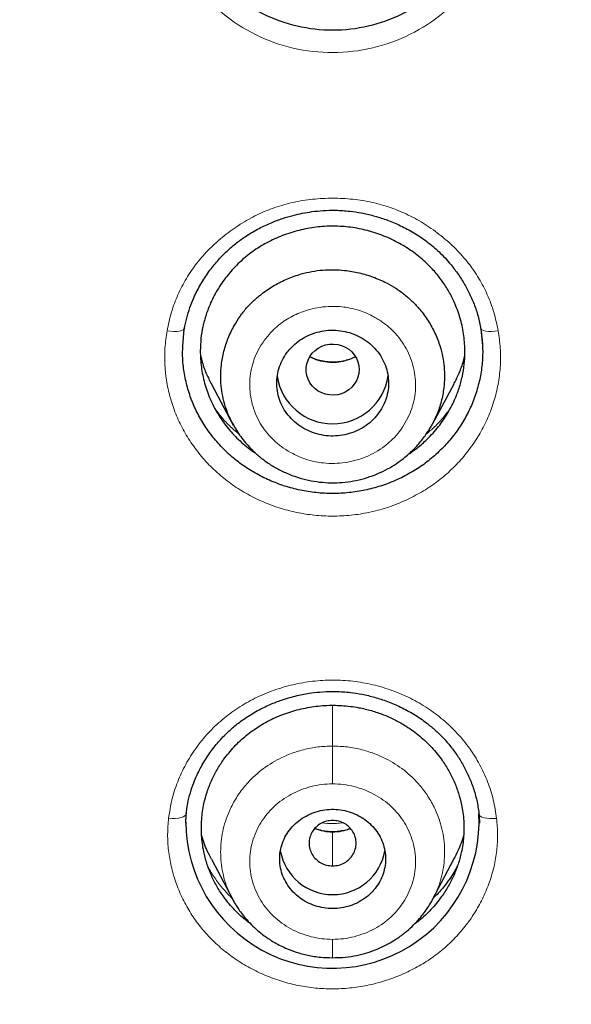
# Model space of a CAD drawing. Header units: millimetres. Extents: x 8 to 847, y 12 to 2109.
# Tile 164 of 256: x 463 to 473, y 1792 to 1809. Entities that reach past the tile are written whole.
import ezdxf

# ---------------------------------------------------------------- set-up
doc = ezdxf.new("R2010")
doc.units = ezdxf.units.MM

msp = doc.modelspace()

# ---------------------------------------------------------------- linework, layer by layer
at = {"color": 7, "linetype": 'Continuous', "lineweight": 30}
for p, q in [((466.163, 1803.043), (466.188, 1803.328)), ((471.231, 1803.328), (471.257, 1803.044)), ((466.649, 1802.389), (467.02, 1801.695)), ((470.408, 1801.711), (470.775, 1802.399)), ((466.212, 1794.933), (466.218, 1795.074)), ((471.202, 1795.069), (471.207, 1794.932)), ((466.649, 1794.316), (467.013, 1793.633)), ((470.407, 1793.633), (470.771, 1794.316))]:
    msp.add_line(p, q, dxfattribs=at)
at = {"color": 8, "linetype": 'Continuous', "lineweight": 0}
for p, q in [((468.71, 1796.93), (468.71, 1796.241)), ((468.71, 1794.777), (468.71, 1794.784)), ((468.71, 1794.204), (468.71, 1794.777))]:
    msp.add_line(p, q, dxfattribs=at)
at = {"color": 8, "linetype": 'Continuous', "lineweight": 0, "flags": 128}
for points in [[(466.195, 1803.347), (466.189, 1803.329), (466.171, 1803.313), (466.143, 1803.3), (466.106, 1803.291), (466.061, 1803.287), (466.009, 1803.286), (465.953, 1803.289), (465.895, 1803.297)], [(471.524, 1803.297), (471.467, 1803.289), (471.411, 1803.286), (471.359, 1803.286), (471.314, 1803.291), (471.277, 1803.3), (471.249, 1803.313), (471.231, 1803.329), (471.225, 1803.347)], [(466.224, 1795.094), (466.218, 1795.074), (466.2, 1795.055), (466.172, 1795.039), (466.134, 1795.026), (466.088, 1795.017), (466.036, 1795.012), (465.98, 1795.012), (465.922, 1795.016)], [(471.498, 1795.011), (471.439, 1795.007), (471.383, 1795.008), (471.331, 1795.013), (471.285, 1795.022), (471.248, 1795.034), (471.22, 1795.05), (471.202, 1795.069), (471.195, 1795.09)]]:
    msp.add_lwpolyline(points, dxfattribs=at)
at = {"color": 7, "linetype": 'Continuous', "lineweight": 30, "flags": 128}
msp.add_lwpolyline([(469.16, 1802.638), (469.155, 1802.572), (469.139, 1802.507), (469.113, 1802.446), (469.078, 1802.388), (469.034, 1802.337), (468.983, 1802.293), (468.925, 1802.257), (468.862, 1802.229), (468.796, 1802.212), (468.727, 1802.204), (468.658, 1802.207), (468.591, 1802.219), (468.526, 1802.242), (468.465, 1802.274), (468.411, 1802.314), (468.363, 1802.362), (468.323, 1802.416), (468.293, 1802.476), (468.272, 1802.539), (468.261, 1802.605), (468.261, 1802.672), (468.272, 1802.737), (468.293, 1802.801), (468.323, 1802.861), (468.363, 1802.915), (468.411, 1802.963), (468.465, 1803.003), (468.526, 1803.035), (468.591, 1803.058), (468.658, 1803.07), (468.727, 1803.073), (468.796, 1803.065), (468.862, 1803.047), (468.925, 1803.02), (468.983, 1802.984), (469.034, 1802.94), (469.078, 1802.888), (469.113, 1802.831), (469.139, 1802.77), (469.155, 1802.705), (469.16, 1802.638)], dxfattribs=at)
at = {"color": 7, "linetype": 'Continuous', "lineweight": 30}
for centre, radius, start, end in [((468.71, 1802.67), 0.954, 188.5503, 351.6244), ((468.707, 1794.957), 2.492, 180.1604, 3.0694), ((468.71, 1794.621), 0.904, 190.3727, 349.7846)]:
    msp.add_arc(centre, radius, start, end, dxfattribs=at)
for points, knots in [([(429.425, 1777.597), (428.788, 1778.151), (427.513, 1779.26), (425.697, 1781.022), (423.958, 1782.854), (422.304, 1784.759), (420.736, 1786.73), (419.257, 1788.765), (417.87, 1790.859), (416.578, 1793.008), (415.383, 1795.21), (414.287, 1797.459), (413.294, 1799.753), (412.406, 1802.086), (411.623, 1804.454), (410.946, 1806.852), (410.377, 1809.277), (409.916, 1811.722), (409.564, 1814.185), (409.323, 1816.66), (409.192, 1819.142), (409.174, 1821.628), (409.268, 1824.113), (409.474, 1826.591), (409.79, 1829.058), (410.215, 1831.51), (410.749, 1833.942), (411.391, 1836.349), (412.139, 1838.727), (412.993, 1841.072), (413.953, 1843.379), (415.015, 1845.643), (416.178, 1847.861), (417.44, 1850.028), (418.796, 1852.141), (420.245, 1854.195), (421.784, 1856.187), (423.411, 1858.114), (425.122, 1859.97), (426.915, 1861.754), (428.787, 1863.459), (430.735, 1865.085), (432.752, 1866.628), (434.837, 1868.085), (436.985, 1869.455), (439.192, 1870.735), (441.453, 1871.922), (443.766, 1873.013), (446.126, 1874.006), (448.528, 1874.898), (450.968, 1875.689), (453.44, 1876.377), (455.942, 1876.962), (458.466, 1877.442), (461.01, 1877.818), (463.569, 1878.085), (466.137, 1878.254), (467.852, 1878.275), (468.71, 1878.285)], [0, 0, 0, 0, 0.017858, 0.035716, 0.053573, 0.07143, 0.089286, 0.107143, 0.124999, 0.142856, 0.160713, 0.178571, 0.196429, 0.214287, 0.232143, 0.25, 0.267856, 0.285712, 0.303568, 0.321425, 0.339282, 0.35714, 0.374998, 0.392856, 0.410713, 0.42857, 0.446428, 0.464285, 0.482142, 0.499999, 0.517857, 0.535714, 0.553571, 0.571428, 0.589285, 0.607142, 0.624999, 0.642856, 0.660713, 0.67857, 0.696427, 0.714284, 0.732141, 0.749999, 0.767857, 0.785715, 0.803573, 0.821432, 0.83929, 0.857149, 0.875005, 0.892861, 0.910716, 0.928572, 0.946428, 0.964284, 0.982141, 1, 1, 1, 1]), ([(468.71, 1878.285), (469.568, 1878.275), (471.283, 1878.254), (473.852, 1878.085), (476.41, 1877.818), (478.954, 1877.442), (481.479, 1876.962), (483.98, 1876.377), (486.59, 1875.65), (489.298, 1874.762), (492.089, 1873.692), (494.82, 1872.485), (497.484, 1871.146), (500.075, 1869.68), (502.467, 1868.166), (504.668, 1866.628), (506.685, 1865.085), (508.632, 1863.459), (510.505, 1861.754), (512.298, 1859.97), (514.009, 1858.114), (515.636, 1856.187), (517.175, 1854.195), (518.624, 1852.14), (519.98, 1850.028), (521.242, 1847.861), (522.405, 1845.644), (523.467, 1843.379), (524.48, 1840.944), (525.419, 1838.335), (526.261, 1835.551), (526.958, 1832.73), (527.507, 1829.878), (527.908, 1827.004), (528.147, 1824.251), (528.246, 1821.629), (528.228, 1819.143), (528.097, 1816.66), (527.856, 1814.185), (527.504, 1811.723), (527.043, 1809.277), (526.474, 1806.852), (525.797, 1804.454), (525.014, 1802.086), (524.126, 1799.752), (523.133, 1797.459), (522.037, 1795.21), (520.842, 1793.008), (519.478, 1790.739), (517.928, 1788.418), (516.176, 1786.062), (514.305, 1783.794), (512.316, 1781.621), (510.222, 1779.541), (508.737, 1778.245), (507.995, 1777.597)], [0, 0, 0, 0, 0.017859, 0.035717, 0.053574, 0.07143, 0.089287, 0.107143, 0.125, 0.145832, 0.166666, 0.1875, 0.208333, 0.229166, 0.249999, 0.267856, 0.285713, 0.303571, 0.321429, 0.339287, 0.357144, 0.375001, 0.392858, 0.410715, 0.428572, 0.446429, 0.464286, 0.482143, 0.500002, 0.520835, 0.541668, 0.562501, 0.583334, 0.604167, 0.624999, 0.642856, 0.660713, 0.678571, 0.696428, 0.714286, 0.732144, 0.750003, 0.76786, 0.785718, 0.803575, 0.821433, 0.839289, 0.857146, 0.875003, 0.895835, 0.916668, 0.9375, 0.958333, 0.979167, 1, 1, 1, 1]), ([(468.71, 1875.997), (468.106, 1875.991), (466.898, 1875.981), (465.088, 1875.894), (463.28, 1875.756), (461.476, 1875.561), (459.675, 1875.311), (457.881, 1875.007), (456.149, 1874.659), (454.483, 1874.274), (452.885, 1873.858), (451.304, 1873.398), (449.741, 1872.896), (448.196, 1872.351), (446.614, 1871.743), (445, 1871.068), (443.36, 1870.322), (441.749, 1869.528), (440.167, 1868.687), (438.615, 1867.799), (437.09, 1866.862), (435.635, 1865.906), (434.249, 1864.935), (432.935, 1863.956), (431.652, 1862.942), (430.401, 1861.894), (429.181, 1860.811), (427.958, 1859.661), (426.738, 1858.443), (425.527, 1857.154), (424.359, 1855.829), (423.234, 1854.469), (422.152, 1853.073), (421.111, 1851.639), (420.141, 1850.212), (419.242, 1848.798), (418.412, 1847.406), (417.627, 1845.994), (416.885, 1844.564), (416.188, 1843.115), (415.515, 1841.604), (414.873, 1840.032), (414.266, 1838.398), (413.712, 1836.745), (413.212, 1835.075), (412.766, 1833.387), (412.372, 1831.679), (412.041, 1830.004), (411.771, 1828.367), (411.556, 1826.775), (411.389, 1825.182), (411.27, 1823.587), (411.2, 1821.989), (411.176, 1820.343), (411.205, 1818.652), (411.292, 1816.915), (411.435, 1815.181), (411.636, 1813.448), (411.893, 1811.717), (412.207, 1809.99), (412.566, 1808.32), (412.963, 1806.712), (413.394, 1805.167), (413.869, 1803.638), (414.389, 1802.125), (414.954, 1800.628), (415.583, 1799.102), (416.279, 1797.549), (417.048, 1795.973), (417.869, 1794.42), (418.742, 1792.89), (419.667, 1791.381), (420.642, 1789.901), (421.634, 1788.492), (422.635, 1787.158), (423.641, 1785.893), (424.684, 1784.658), (425.763, 1783.454), (426.878, 1782.279), (428.063, 1781.101), (429.322, 1779.923), (430.656, 1778.75), (432.031, 1777.617), (433.446, 1776.524), (434.901, 1775.47), (436.391, 1774.46), (437.867, 1773.524), (439.321, 1772.661), (440.753, 1771.864), (442.206, 1771.109), (443.681, 1770.395), (445.177, 1769.722), (446.742, 1769.071), (448.376, 1768.447), (450.077, 1767.856), (451.796, 1767.317), (453.532, 1766.83), (455.286, 1766.395), (457.053, 1766.014), (458.781, 1765.696), (460.465, 1765.436), (462.104, 1765.23), (463.748, 1765.069), (465.397, 1764.955), (467.052, 1764.884), (468.157, 1764.875), (468.71, 1764.871)], [0, 0, 0, 0, 0.01003, 0.020054, 0.030083, 0.040124, 0.050187, 0.060282, 0.070362, 0.079553, 0.088711, 0.097842, 0.106955, 0.116055, 0.12515, 0.135215, 0.145244, 0.155247, 0.165233, 0.175211, 0.185191, 0.195231, 0.204429, 0.213609, 0.222777, 0.23194, 0.241107, 0.250284, 0.260264, 0.270231, 0.280194, 0.290164, 0.300149, 0.31016, 0.320251, 0.329484, 0.338685, 0.347862, 0.357022, 0.366175, 0.375328, 0.385279, 0.395221, 0.405163, 0.415118, 0.425096, 0.435106, 0.445185, 0.454404, 0.463594, 0.472765, 0.481925, 0.491084, 0.500249, 0.510205, 0.520158, 0.530119, 0.540101, 0.550114, 0.56017, 0.570237, 0.579425, 0.588586, 0.597726, 0.606856, 0.615983, 0.625115, 0.635087, 0.645061, 0.655045, 0.665052, 0.67509, 0.685171, 0.695207, 0.70436, 0.713496, 0.722621, 0.731743, 0.74087, 0.750008, 0.759978, 0.769956, 0.779952, 0.789974, 0.800033, 0.810138, 0.820182, 0.829338, 0.838477, 0.847605, 0.856731, 0.86586, 0.875, 0.885017, 0.895019, 0.905016, 0.915017, 0.92503, 0.935066, 0.945076, 0.954226, 0.963368, 0.97251, 0.981657, 0.990818, 1, 1, 1, 1]), ([(468.71, 1764.871), (469.317, 1764.876), (470.53, 1764.887), (472.346, 1764.973), (474.156, 1765.11), (475.96, 1765.304), (477.757, 1765.552), (479.544, 1765.856), (481.268, 1766.202), (482.927, 1766.586), (484.523, 1767.003), (486.104, 1767.463), (487.67, 1767.967), (489.222, 1768.514), (490.809, 1769.124), (492.426, 1769.8), (494.067, 1770.546), (495.678, 1771.34), (497.261, 1772.181), (498.814, 1773.071), (500.34, 1774.008), (501.796, 1774.965), (503.181, 1775.937), (504.495, 1776.915), (505.777, 1777.929), (507.028, 1778.978), (508.248, 1780.061), (509.47, 1781.211), (510.69, 1782.429), (511.9, 1783.717), (513.068, 1785.041), (514.192, 1786.401), (515.274, 1787.797), (516.314, 1789.23), (517.284, 1790.657), (518.183, 1792.072), (519.012, 1793.464), (519.797, 1794.876), (520.539, 1796.307), (521.236, 1797.756), (521.908, 1799.267), (522.55, 1800.839), (523.157, 1802.474), (523.71, 1804.126), (524.21, 1805.796), (524.656, 1807.484), (525.05, 1809.192), (525.38, 1810.867), (525.651, 1812.504), (525.865, 1814.095), (526.032, 1815.688), (526.15, 1817.283), (526.221, 1818.881), (526.244, 1820.526), (526.215, 1822.217), (526.128, 1823.953), (525.984, 1825.687), (525.784, 1827.419), (525.526, 1829.15), (525.212, 1830.877), (524.853, 1832.547), (524.455, 1834.155), (524.025, 1835.7), (523.55, 1837.229), (523.029, 1838.742), (522.464, 1840.24), (521.863, 1841.699), (521.229, 1843.12), (520.565, 1844.502), (519.861, 1845.867), (519.117, 1847.215), (518.332, 1848.546), (517.508, 1849.859), (516.647, 1851.15), (515.737, 1852.436), (514.781, 1853.711), (513.774, 1854.975), (512.732, 1856.21), (511.653, 1857.414), (510.538, 1858.589), (509.405, 1859.715), (508.257, 1860.793), (507.096, 1861.825), (505.904, 1862.827), (504.682, 1863.798), (503.428, 1864.74), (502.144, 1865.65), (500.834, 1866.527), (499.484, 1867.379), (498.094, 1868.204), (496.663, 1869.001), (495.209, 1869.757), (493.734, 1870.472), (492.237, 1871.145), (490.744, 1871.767), (489.256, 1872.339), (487.777, 1872.862), (486.282, 1873.347), (484.77, 1873.792), (483.242, 1874.197), (481.698, 1874.564), (480.142, 1874.889), (478.556, 1875.179), (476.941, 1875.428), (475.3, 1875.635), (473.656, 1875.797), (472.01, 1875.912), (470.361, 1875.983), (469.26, 1875.992), (468.71, 1875.997)], [0, 0, 0, 0, 0.010081, 0.020137, 0.030179, 0.040216, 0.050257, 0.060311, 0.070335, 0.079491, 0.088633, 0.097767, 0.1069, 0.116039, 0.125192, 0.135253, 0.145282, 0.155288, 0.16528, 0.175267, 0.185259, 0.195301, 0.204496, 0.213673, 0.222839, 0.232002, 0.241168, 0.250345, 0.260322, 0.270285, 0.280246, 0.290212, 0.300194, 0.310203, 0.320293, 0.329526, 0.338727, 0.347904, 0.357065, 0.366218, 0.375372, 0.385323, 0.395264, 0.405207, 0.415162, 0.425139, 0.435149, 0.445226, 0.454443, 0.463632, 0.472801, 0.481959, 0.491116, 0.500279, 0.510233, 0.520184, 0.530144, 0.540125, 0.550137, 0.560192, 0.570258, 0.579448, 0.588609, 0.59775, 0.60688, 0.616007, 0.625139, 0.633867, 0.642594, 0.651329, 0.660077, 0.668845, 0.677642, 0.686473, 0.695244, 0.704395, 0.713529, 0.722653, 0.731774, 0.740899, 0.750037, 0.758756, 0.767483, 0.776222, 0.78498, 0.793764, 0.802579, 0.811433, 0.820208, 0.829363, 0.838502, 0.847632, 0.856762, 0.865897, 0.875044, 0.883755, 0.89247, 0.901196, 0.909939, 0.918704, 0.927499, 0.936329, 0.945126, 0.954305, 0.963462, 0.972602, 0.981734, 0.990864, 1, 1, 1, 1]), ([(467.369, 1765.464), (467.135, 1765.467), (466.205, 1765.479), (464.582, 1765.576), (462.503, 1765.756), (460.429, 1766.015), (458.365, 1766.347), (456.354, 1766.743), (454.402, 1767.197), (452.513, 1767.704), (450.648, 1768.273), (448.806, 1768.902), (446.945, 1769.609), (445.069, 1770.396), (443.185, 1771.269), (441.337, 1772.207), (439.526, 1773.211), (437.751, 1774.28), (436.049, 1775.389), (434.422, 1776.532), (432.874, 1777.702), (431.373, 1778.919), (429.918, 1780.183), (428.479, 1781.525), (427.06, 1782.944), (425.669, 1784.442), (424.337, 1785.988), (423.064, 1787.58), (421.849, 1789.221), (420.715, 1790.875), (419.664, 1792.535), (418.694, 1794.192), (417.786, 1795.876), (416.941, 1797.589), (416.142, 1799.365), (415.394, 1801.201), (414.704, 1803.096), (414.087, 1805.011), (413.542, 1806.946), (413.07, 1808.905), (412.679, 1810.849), (412.364, 1812.773), (412.124, 1814.667), (411.954, 1816.567), (411.847, 1818.475), (411.834, 1819.749), (411.828, 1820.387)], [0, 0, 0, 0, 0.007997, 0.031702, 0.055408, 0.079145, 0.102942, 0.126748, 0.149088, 0.171352, 0.193566, 0.215754, 0.237941, 0.261723, 0.285452, 0.309157, 0.332869, 0.356617, 0.380447, 0.402848, 0.425166, 0.447424, 0.46965, 0.491868, 0.515584, 0.539248, 0.56289, 0.586543, 0.610237, 0.634077, 0.656524, 0.678896, 0.701222, 0.723529, 0.745847, 0.769535, 0.79315, 0.816727, 0.8403, 0.863905, 0.887706, 0.910176, 0.932609, 0.955037, 0.97749, 1, 1, 1, 1]), ([(525.595, 1820.387), (525.588, 1819.717), (525.573, 1818.377), (525.454, 1816.371), (525.265, 1814.37), (524.997, 1812.373), (524.654, 1810.382), (524.243, 1808.438), (523.771, 1806.549), (523.243, 1804.716), (522.651, 1802.905), (521.993, 1801.113), (521.258, 1799.313), (520.443, 1797.508), (519.546, 1795.703), (518.579, 1793.929), (517.543, 1792.186), (516.439, 1790.475), (515.291, 1788.834), (514.108, 1787.263), (512.895, 1785.765), (511.629, 1784.308), (510.31, 1782.894), (508.918, 1781.502), (507.45, 1780.135), (505.904, 1778.798), (504.304, 1777.514), (502.649, 1776.282), (500.945, 1775.106), (499.231, 1774.012), (497.518, 1772.999), (495.809, 1772.066), (494.07, 1771.192), (492.301, 1770.376), (490.469, 1769.606), (488.576, 1768.887), (486.62, 1768.223), (484.635, 1767.628), (482.62, 1767.101), (480.58, 1766.643), (478.561, 1766.264), (476.574, 1765.961), (474.623, 1765.729), (472.669, 1765.567), (471.144, 1765.478), (470.271, 1765.466), (470.051, 1765.463)], [0, 0, 0, 0, 0.02365, 0.047268, 0.070892, 0.094557, 0.1183, 0.142128, 0.164537, 0.186896, 0.209233, 0.231579, 0.253963, 0.277515, 0.301056, 0.324621, 0.348242, 0.371953, 0.395748, 0.418141, 0.440502, 0.462857, 0.485234, 0.507658, 0.531174, 0.554729, 0.578352, 0.602074, 0.625926, 0.649751, 0.672087, 0.694376, 0.716641, 0.738907, 0.7612, 0.784708, 0.80825, 0.831856, 0.855557, 0.879381, 0.903245, 0.925637, 0.947957, 0.97023, 0.992481, 1, 1, 1, 1]), ([(412.298, 1816.903), (412.302, 1816.848), (412.31, 1816.728), (412.326, 1816.534), (412.344, 1816.308), (412.366, 1816.05), (412.39, 1815.768), (412.418, 1815.472), (412.463, 1815.007), (412.531, 1814.385), (412.622, 1813.641), (412.718, 1812.946), (412.816, 1812.293), (412.92, 1811.649), (413.06, 1810.851), (413.243, 1809.899), (413.481, 1808.791), (413.741, 1807.69), (414.038, 1806.544), (414.374, 1805.355), (414.754, 1804.125), (415.164, 1802.904), (415.604, 1801.693), (416.072, 1800.494), (416.57, 1799.305), (417.097, 1798.129), (417.654, 1796.963), (418.24, 1795.808), (418.856, 1794.665), (419.499, 1793.536), (420.169, 1792.422), (420.863, 1791.329), (421.579, 1790.258), (422.315, 1789.211), (423.076, 1788.18), (423.865, 1787.161), (424.684, 1786.153), (425.533, 1785.158), (426.407, 1784.183), (427.304, 1783.229), (428.224, 1782.295), (429.167, 1781.382), (430.132, 1780.492), (431.12, 1779.623), (432.128, 1778.778), (433.156, 1777.956), (434.204, 1777.157), (435.265, 1776.386), (436.336, 1775.645), (437.418, 1774.932), (438.516, 1774.245), (439.637, 1773.577), (440.782, 1772.931), (441.95, 1772.306), (443.132, 1771.709), (444.33, 1771.139), (445.541, 1770.596), (446.766, 1770.081), (448.003, 1769.595), (449.252, 1769.137), (450.511, 1768.709), (451.779, 1768.309), (453.057, 1767.938), (454.336, 1767.598), (455.615, 1767.288), (456.891, 1767.01), (458.173, 1766.76), (459.469, 1766.537), (460.779, 1766.342), (462.103, 1766.175), (463.43, 1766.039), (464.76, 1765.934), (466.04, 1765.859), (466.877, 1765.835), (467.269, 1765.824)], [0, 0, 0, 0, 0.001976, 0.004353, 0.007132, 0.010315, 0.0139, 0.017634, 0.021325, 0.031246, 0.040835, 0.04912, 0.057262, 0.065314, 0.073276, 0.087293, 0.101263, 0.115233, 0.129203, 0.145078, 0.160952, 0.176826, 0.192696, 0.208555, 0.2244, 0.240248, 0.256114, 0.272043, 0.287974, 0.303908, 0.319842, 0.335785, 0.351452, 0.367123, 0.38277, 0.398404, 0.414352, 0.430298, 0.446243, 0.462186, 0.478125, 0.494066, 0.510027, 0.525969, 0.541918, 0.557867, 0.573818, 0.589764, 0.605419, 0.621058, 0.636685, 0.652312, 0.668255, 0.684202, 0.700146, 0.716093, 0.732043, 0.748003, 0.763976, 0.779917, 0.795861, 0.811804, 0.827747, 0.843689, 0.85934, 0.874979, 0.890596, 0.906212, 0.922154, 0.938096, 0.954042, 0.969988, 0.985943, 1, 1, 1, 1]), ([(470.151, 1765.823), (470.581, 1765.836), (471.455, 1765.863), (472.771, 1765.941), (474.098, 1766.049), (475.415, 1766.187), (476.719, 1766.353), (478.011, 1766.547), (479.298, 1766.769), (480.589, 1767.022), (481.882, 1767.306), (483.178, 1767.622), (484.467, 1767.967), (485.747, 1768.341), (487.018, 1768.744), (488.278, 1769.176), (489.527, 1769.637), (490.762, 1770.126), (491.983, 1770.642), (493.191, 1771.186), (494.384, 1771.757), (495.557, 1772.351), (496.707, 1772.969), (497.835, 1773.608), (498.948, 1774.272), (500.053, 1774.965), (501.149, 1775.688), (502.234, 1776.442), (503.302, 1777.221), (504.351, 1778.023), (505.38, 1778.85), (506.388, 1779.699), (507.374, 1780.57), (508.337, 1781.462), (509.276, 1782.374), (510.192, 1783.308), (511.085, 1784.262), (511.95, 1785.231), (512.785, 1786.213), (513.592, 1787.208), (514.375, 1788.221), (515.14, 1789.259), (515.885, 1790.322), (516.609, 1791.408), (517.306, 1792.511), (517.976, 1793.629), (518.618, 1794.761), (519.232, 1795.908), (519.817, 1797.065), (520.372, 1798.233), (520.897, 1799.411), (521.393, 1800.6), (521.86, 1801.802), (522.297, 1803.014), (522.705, 1804.237), (523.084, 1805.468), (523.432, 1806.708), (523.751, 1807.955), (524.039, 1809.208), (524.296, 1810.467), (524.486, 1811.524), (524.625, 1812.388), (524.725, 1813.064), (524.82, 1813.769), (524.894, 1814.387), (524.951, 1814.901), (524.991, 1815.295), (525.026, 1815.667), (525.052, 1815.972), (525.072, 1816.216), (525.087, 1816.402), (525.099, 1816.561), (525.109, 1816.692), (525.118, 1816.792), (525.123, 1816.852), (525.125, 1816.878)], [0, 0, 0, 0, 0.0154266, 0.0313512, 0.0472694, 0.0631834, 0.0788145, 0.0944396, 0.1100607, 0.1256811, 0.1416423, 0.1576175, 0.1735963, 0.1895774, 0.2055587, 0.2215395, 0.2375212, 0.2534636, 0.269393, 0.2853123, 0.3012273, 0.3171426, 0.3327714, 0.3484024, 0.3640306, 0.3796617, 0.3956244, 0.4116023, 0.4275899, 0.4435767, 0.4595669, 0.4755529, 0.4915329, 0.5074632, 0.5233709, 0.5392814, 0.5551934, 0.5711079, 0.5867393, 0.6023713, 0.6180096, 0.6336585, 0.6496477, 0.6656355, 0.6816119, 0.6975854, 0.7135555, 0.7295251, 0.7454915, 0.7613578, 0.7772103, 0.7930627, 0.808938, 0.8248253, 0.8407152, 0.8566084, 0.8724992, 0.8883871, 0.9042669, 0.9201314, 0.9359926, 0.9440997, 0.9525482, 0.9613394, 0.9704751, 0.975642, 0.9805426, 0.9851613, 0.9894979, 0.9919108, 0.9942265, 0.9964045, 0.9978523, 0.9990469, 1, 1, 1, 1]), ([(471.237, 1811.14), (471.241, 1811.126), (471.291, 1810.924), (471.25, 1810.513), (471.112, 1809.945), (470.814, 1809.428), (470.406, 1808.989), (469.897, 1808.66), (469.323, 1808.45), (468.712, 1808.382), (468.101, 1808.45), (467.526, 1808.659), (467.016, 1808.987), (466.607, 1809.425), (466.31, 1809.942), (466.17, 1810.51), (466.129, 1810.924), (466.18, 1811.128), (466.184, 1811.143)], [0, 0, 0, 0, 0.0049953, 0.075681, 0.1463374, 0.2169499, 0.287656, 0.3583218, 0.4289633, 0.4995462, 0.5702705, 0.6409192, 0.7115846, 0.7821759, 0.8528753, 0.9234958, 0.9944297, 1, 1, 1, 1]), ([(466.188, 1803.328), (466.201, 1803.39), (466.225, 1803.513), (466.281, 1803.69), (466.359, 1803.885), (466.464, 1804.091), (466.601, 1804.301), (466.751, 1804.488), (466.91, 1804.651), (467.073, 1804.791), (467.255, 1804.921), (467.452, 1805.037), (467.66, 1805.134), (467.854, 1805.207), (468.03, 1805.259), (468.196, 1805.297), (468.366, 1805.325), (468.555, 1805.344), (468.77, 1805.349), (468.988, 1805.334), (469.202, 1805.302), (469.408, 1805.255), (469.623, 1805.188), (469.844, 1805.098), (470.067, 1804.982), (470.288, 1804.838), (470.501, 1804.662), (470.677, 1804.479), (470.819, 1804.299), (470.931, 1804.13), (471.031, 1803.947), (471.117, 1803.752), (471.187, 1803.545), (471.216, 1803.401), (471.231, 1803.328)], [0, 0, 0, 0, 0.028046, 0.055354, 0.081902, 0.120228, 0.156699, 0.191249, 0.223845, 0.254487, 0.283275, 0.318835, 0.351132, 0.380123, 0.405776, 0.428096, 0.451002, 0.477399, 0.507271, 0.540671, 0.568072, 0.597485, 0.628904, 0.662305, 0.697661, 0.734944, 0.774161, 0.815379, 0.843988, 0.873487, 0.903858, 0.935081, 0.967132, 1, 1, 1, 1]), ([(470.96, 1802.936), (470.956, 1803.029), (470.949, 1803.215), (470.89, 1803.488), (470.805, 1803.732), (470.702, 1803.943), (470.589, 1804.123), (470.459, 1804.291), (470.295, 1804.463), (470.093, 1804.632), (469.848, 1804.789), (469.584, 1804.914), (469.304, 1805.006), (469.015, 1805.063), (468.721, 1805.081), (468.427, 1805.064), (468.138, 1805.01), (467.857, 1804.921), (467.59, 1804.8), (467.343, 1804.646), (467.122, 1804.463), (466.927, 1804.254), (466.763, 1804.022), (466.641, 1803.792), (466.557, 1803.574), (466.501, 1803.371), (466.468, 1803.165), (466.456, 1802.934), (466.472, 1802.68), (466.528, 1802.406), (466.622, 1802.141), (466.75, 1801.889), (466.912, 1801.655), (467.106, 1801.447), (467.271, 1801.301), (467.376, 1801.235), (467.399, 1801.221)], [0, 0, 0, 0, 0.031857, 0.063996, 0.095847, 0.120153, 0.144081, 0.167868, 0.191753, 0.223767, 0.255567, 0.287696, 0.319897, 0.351667, 0.383579, 0.41543, 0.447225, 0.479508, 0.511675, 0.543422, 0.575319, 0.607141, 0.639322, 0.671195, 0.695484, 0.719407, 0.743199, 0.7671, 0.799112, 0.830913, 0.86304, 0.895235, 0.927008, 0.958925, 0.99084, 1, 1, 1, 1]), ([(467.517, 1803.935), (467.584, 1803.982), (467.718, 1804.076), (467.941, 1804.185), (468.155, 1804.261), (468.356, 1804.308), (468.541, 1804.333), (468.727, 1804.339), (468.935, 1804.326), (469.161, 1804.288), (469.401, 1804.216), (469.609, 1804.125), (469.787, 1804.023), (469.935, 1803.916), (470.071, 1803.795), (470.208, 1803.647), (470.339, 1803.468), (470.454, 1803.257), (470.534, 1803.052), (470.583, 1802.86), (470.608, 1802.683), (470.615, 1802.506), (470.601, 1802.308), (470.56, 1802.095), (470.493, 1801.884), (470.427, 1801.757), (470.399, 1801.702)], [0, 0, 0, 0, 0.048316, 0.096568, 0.144646, 0.180547, 0.216332, 0.252276, 0.288404, 0.336747, 0.385137, 0.433378, 0.469381, 0.505224, 0.54113, 0.577142, 0.625281, 0.673502, 0.721721, 0.757868, 0.79399, 0.830072, 0.866141, 0.914215, 0.962262, 1, 1, 1, 1]), ([(467.02, 1801.712), (467.004, 1801.739), (466.948, 1801.836), (466.889, 1801.997), (466.838, 1802.188), (466.813, 1802.363), (466.805, 1802.539), (466.818, 1802.736), (466.857, 1802.95), (466.931, 1803.177), (467.026, 1803.375), (467.133, 1803.545), (467.246, 1803.688), (467.373, 1803.819), (467.469, 1803.896), (467.517, 1803.935)], [0, 0, 0, 0, 0.038504, 0.134616, 0.206402, 0.277925, 0.349584, 0.421462, 0.517565, 0.613886, 0.7103, 0.782666, 0.855085, 0.92752, 1, 1, 1, 1]), ([(471.225, 1803.347), (471.237, 1803.26), (471.262, 1803.087), (471.262, 1802.824), (471.233, 1802.564), (471.174, 1802.308), (471.086, 1802.058), (470.971, 1801.82), (470.829, 1801.595), (470.661, 1801.386), (470.471, 1801.195), (470.261, 1801.024), (470.032, 1800.877), (469.786, 1800.753), (469.528, 1800.655), (469.261, 1800.584), (468.988, 1800.542), (468.71, 1800.528), (468.432, 1800.542), (468.158, 1800.585), (467.892, 1800.655), (467.634, 1800.754), (467.388, 1800.877), (467.159, 1801.024), (466.949, 1801.194), (466.759, 1801.386), (466.591, 1801.595), (466.449, 1801.82), (466.333, 1802.058), (466.246, 1802.307), (466.187, 1802.564), (466.157, 1802.811), (466.161, 1802.971), (466.163, 1803.044)], [0, 0, 0, 0, 0.032677, 0.064931, 0.09715, 0.129722, 0.162421, 0.194685, 0.226901, 0.259455, 0.292085, 0.324327, 0.356569, 0.389199, 0.421818, 0.454036, 0.486244, 0.518836, 0.551512, 0.583757, 0.615963, 0.648522, 0.681159, 0.713404, 0.745643, 0.778264, 0.810839, 0.843054, 0.875296, 0.907952, 0.940574, 0.972824, 1, 1, 1, 1]), ([(468.037, 1803.044), (468.014, 1803.021), (467.968, 1802.974), (467.898, 1802.881), (467.832, 1802.762), (467.781, 1802.617), (467.758, 1802.466), (467.761, 1802.314), (467.791, 1802.164), (467.847, 1802.022), (467.928, 1801.891), (468.031, 1801.774), (468.153, 1801.675), (468.29, 1801.597), (468.44, 1801.542), (468.597, 1801.511), (468.758, 1801.506), (468.917, 1801.527), (469.07, 1801.572), (469.214, 1801.641), (469.343, 1801.733), (469.454, 1801.843), (469.544, 1801.97), (469.611, 1802.109), (469.651, 1802.257), (469.665, 1802.409), (469.651, 1802.561), (469.611, 1802.708), (469.545, 1802.847), (469.456, 1802.973), (469.345, 1803.083), (469.217, 1803.175), (469.074, 1803.244), (468.922, 1803.29), (468.763, 1803.311), (468.602, 1803.307), (468.445, 1803.277), (468.295, 1803.222), (468.156, 1803.146), (468.077, 1803.078), (468.037, 1803.044)], [0, 0, 0, 0, 0.016927, 0.033855, 0.060808, 0.087762, 0.114699, 0.141636, 0.168517, 0.195397, 0.222207, 0.249017, 0.275771, 0.302526, 0.329265, 0.356005, 0.382776, 0.409547, 0.436383, 0.463219, 0.490124, 0.51703, 0.543979, 0.570928, 0.597875, 0.624822, 0.651723, 0.678625, 0.705456, 0.732288, 0.759056, 0.785824, 0.812564, 0.839303, 0.86606, 0.892816, 0.919613, 0.94641, 0.973205, 1, 1, 1, 1]), ([(469.991, 1801.197), (470.037, 1801.228), (470.144, 1801.299), (470.312, 1801.446), (470.491, 1801.637), (470.656, 1801.869), (470.777, 1802.099), (470.863, 1802.319), (470.918, 1802.522), (470.953, 1802.728), (470.957, 1802.867), (470.96, 1802.936)], [0, 0, 0, 0, 0.079402, 0.181051, 0.317176, 0.452703, 0.589913, 0.693787, 0.796077, 0.897802, 1, 1, 1, 1]), ([(466.466, 1802.87), (466.475, 1802.834), (466.5, 1802.729), (466.56, 1802.567), (466.622, 1802.446), (466.65, 1802.389)], [0, 0, 0, 0, 0.21422, 0.632107, 1, 1, 1, 1]), ([(469.096, 1802.856), (469.081, 1802.848), (469.033, 1802.822), (468.944, 1802.794), (468.833, 1802.77), (468.721, 1802.762), (468.606, 1802.768), (468.489, 1802.79), (468.393, 1802.82), (468.341, 1802.848), (468.325, 1802.857)], [0, 0, 0, 0, 0.065167, 0.206237, 0.346543, 0.4862, 0.624148, 0.769641, 0.930735, 1, 1, 1, 1]), ([(470.773, 1802.4), (470.796, 1802.443), (470.853, 1802.55), (470.914, 1802.708), (470.944, 1802.824), (470.956, 1802.871)], [0, 0, 0, 0, 0.28668, 0.713568, 1, 1, 1, 1]), ([(467.012, 1801.718), (467.055, 1801.644), (467.143, 1801.493), (467.296, 1801.315), (467.448, 1801.171), (467.595, 1801.058), (467.755, 1800.959), (467.928, 1800.874), (468.109, 1800.807), (468.297, 1800.757), (468.488, 1800.725), (468.682, 1800.711), (468.875, 1800.717), (469.066, 1800.743), (469.253, 1800.787), (469.433, 1800.849), (469.601, 1800.926), (469.755, 1801.013), (469.912, 1801.123), (470.066, 1801.256), (470.187, 1801.389), (470.266, 1801.494), (470.318, 1801.568), (470.365, 1801.637), (470.39, 1801.68), (470.402, 1801.701)], [0, 0, 0, 0, 0.062085, 0.126219, 0.170059, 0.214755, 0.260638, 0.307353, 0.354111, 0.40085, 0.447508, 0.494044, 0.540453, 0.586766, 0.632975, 0.679108, 0.724188, 0.767075, 0.80775, 0.864575, 0.916431, 0.940356, 0.96192, 0.981553, 1, 1, 1, 1]), ([(466.218, 1795.074), (466.226, 1795.137), (466.243, 1795.263), (466.289, 1795.444), (466.356, 1795.644), (466.452, 1795.855), (466.581, 1796.072), (466.726, 1796.266), (466.881, 1796.436), (467.044, 1796.583), (467.226, 1796.721), (467.426, 1796.843), (467.637, 1796.946), (467.821, 1797.017), (467.975, 1797.065), (468.102, 1797.098), (468.225, 1797.123), (468.371, 1797.147), (468.552, 1797.166), (468.774, 1797.171), (468.998, 1797.156), (469.217, 1797.122), (469.428, 1797.072), (469.647, 1797.001), (469.871, 1796.905), (470.096, 1796.783), (470.291, 1796.649), (470.456, 1796.512), (470.592, 1796.38), (470.72, 1796.232), (470.838, 1796.071), (470.944, 1795.895), (471.036, 1795.706), (471.112, 1795.504), (471.17, 1795.291), (471.191, 1795.144), (471.202, 1795.069)], [0, 0, 0, 0, 0.028213, 0.055532, 0.081984, 0.120071, 0.156301, 0.190709, 0.223327, 0.254187, 0.283162, 0.318795, 0.351074, 0.380026, 0.399564, 0.417234, 0.433375, 0.450857, 0.477272, 0.507251, 0.540735, 0.568152, 0.597556, 0.628948, 0.662317, 0.697636, 0.734871, 0.760754, 0.787496, 0.815125, 0.843662, 0.873115, 0.903483, 0.934759, 0.966933, 1, 1, 1, 1]), ([(467.314, 1793.223), (467.285, 1793.244), (467.178, 1793.319), (467.019, 1793.476), (466.856, 1793.674), (466.732, 1793.87), (466.64, 1794.055), (466.568, 1794.248), (466.51, 1794.469), (466.476, 1794.719), (466.478, 1794.992), (466.513, 1795.24), (466.573, 1795.46), (466.648, 1795.653), (466.742, 1795.838), (466.868, 1796.033), (467.031, 1796.232), (467.239, 1796.426), (467.471, 1796.591), (467.725, 1796.727), (467.997, 1796.83), (468.282, 1796.9), (468.574, 1796.936), (468.867, 1796.935), (469.133, 1796.902), (469.369, 1796.846), (469.575, 1796.776), (469.774, 1796.687), (469.982, 1796.568), (470.195, 1796.414), (470.401, 1796.219), (470.563, 1796.019), (470.687, 1795.823), (470.779, 1795.637), (470.852, 1795.444), (470.91, 1795.222), (470.944, 1794.974), (470.943, 1794.701), (470.907, 1794.453), (470.847, 1794.233), (470.773, 1794.041), (470.678, 1793.856), (470.552, 1793.66), (470.386, 1793.461), (470.228, 1793.304), (470.123, 1793.232), (470.097, 1793.213)], [0, 0, 0, 0, 0.009966, 0.036327, 0.062818, 0.082681, 0.102433, 0.122268, 0.142378, 0.168789, 0.195423, 0.221872, 0.241701, 0.26166, 0.281584, 0.301388, 0.328119, 0.354471, 0.380908, 0.407373, 0.433735, 0.460455, 0.487177, 0.513533, 0.539986, 0.559858, 0.579611, 0.599441, 0.619548, 0.645958, 0.672587, 0.699053, 0.718872, 0.738842, 0.758759, 0.778576, 0.805265, 0.831622, 0.858102, 0.878028, 0.897803, 0.917618, 0.937663, 0.964551, 0.990991, 1, 1, 1, 1]), ([(469.27, 1793.663), (469.295, 1793.682), (469.344, 1793.721), (469.421, 1793.802), (469.497, 1793.906), (469.561, 1794.036), (469.6, 1794.175), (469.614, 1794.318), (469.602, 1794.461), (469.565, 1794.599), (469.503, 1794.729), (469.42, 1794.848), (469.316, 1794.951), (469.196, 1795.037), (469.061, 1795.103), (468.918, 1795.147), (468.768, 1795.168), (468.616, 1795.165), (468.466, 1795.138), (468.323, 1795.088), (468.191, 1795.016), (468.074, 1794.925), (467.974, 1794.815), (467.896, 1794.692), (467.841, 1794.557), (467.811, 1794.417), (467.807, 1794.273), (467.829, 1794.132), (467.876, 1793.996), (467.946, 1793.87), (468.037, 1793.757), (468.148, 1793.659), (468.274, 1793.581), (468.412, 1793.523), (468.558, 1793.488), (468.709, 1793.476), (468.861, 1793.488), (469.008, 1793.523), (469.147, 1793.58), (469.229, 1793.635), (469.27, 1793.663)], [0, 0, 0, 0, 0.017099, 0.034199, 0.061285, 0.088371, 0.115455, 0.14254, 0.169518, 0.196495, 0.22331, 0.250125, 0.276792, 0.303459, 0.330055, 0.356651, 0.383286, 0.409921, 0.436687, 0.463453, 0.490387, 0.517321, 0.544384, 0.571449, 0.598546, 0.625643, 0.652663, 0.679683, 0.706552, 0.733419, 0.760127, 0.786833, 0.813441, 0.840047, 0.866658, 0.893269, 0.919954, 0.946639, 0.973319, 1, 1, 1, 1]), ([(468.71, 1794.977), (468.675, 1794.974), (468.605, 1794.969), (468.508, 1794.928), (468.424, 1794.867), (468.36, 1794.785), (468.32, 1794.691), (468.305, 1794.59), (468.32, 1794.489), (468.36, 1794.395), (468.424, 1794.314), (468.508, 1794.252), (468.605, 1794.212), (468.675, 1794.207), (468.71, 1794.204)], [0, 0, 0, 0, 0.083319, 0.166681, 0.25, 0.333318, 0.416681, 0.5, 0.583319, 0.666682, 0.75, 0.833319, 0.916681, 1, 1, 1, 1]), ([(468.71, 1794.204), (468.745, 1794.207), (468.815, 1794.212), (468.912, 1794.252), (468.996, 1794.314), (469.06, 1794.395), (469.1, 1794.489), (469.115, 1794.59), (469.1, 1794.691), (469.06, 1794.785), (468.996, 1794.867), (468.912, 1794.928), (468.815, 1794.969), (468.745, 1794.974), (468.71, 1794.977)], [0, 0, 0, 0, 0.083319, 0.166681, 0.25, 0.333318, 0.416681, 0.5, 0.583319, 0.666682, 0.75, 0.833319, 0.916681, 1, 1, 1, 1]), ([(466.653, 1794.318), (466.627, 1794.365), (466.556, 1794.494), (466.511, 1794.635), (466.483, 1794.725)], [0, 0, 0, 0, 0.359032, 1, 1, 1, 1]), ([(468.71, 1794.783), (468.68, 1794.784), (468.621, 1794.786), (468.518, 1794.802), (468.45, 1794.826), (468.409, 1794.84)], [0, 0, 0, 0, 0.290228, 0.56929, 1, 1, 1, 1]), ([(469.012, 1794.839), (469.008, 1794.837), (468.976, 1794.824), (468.91, 1794.806), (468.813, 1794.787), (468.745, 1794.784), (468.71, 1794.783)], [0, 0, 0, 0, 0.043532, 0.344606, 0.663831, 1, 1, 1, 1]), ([(470.937, 1794.723), (470.908, 1794.634), (470.864, 1794.494), (470.793, 1794.365), (470.767, 1794.318)], [0, 0, 0, 0, 0.639237, 1, 1, 1, 1]), ([(470.835, 1794.211), (470.818, 1794.179), (470.768, 1794.077), (470.657, 1793.919), (470.534, 1793.766), (470.449, 1793.685), (470.42, 1793.658)], [0, 0, 0, 0, 0.1599449, 0.5019051, 0.8318112, 1, 1, 1, 1]), ([(467.011, 1793.631), (467.015, 1793.623), (467.026, 1793.603), (467.049, 1793.564), (467.083, 1793.509), (467.132, 1793.437), (467.196, 1793.352), (467.28, 1793.255), (467.389, 1793.145), (467.53, 1793.027), (467.705, 1792.909), (467.895, 1792.811), (468.092, 1792.735), (468.292, 1792.682), (468.5, 1792.648), (468.642, 1792.645), (468.71, 1792.644)], [0, 0, 0, 0, 0.013255, 0.032991, 0.065496, 0.107783, 0.16, 0.222352, 0.29515, 0.387515, 0.490468, 0.604114, 0.696682, 0.795929, 0.902434, 1, 1, 1, 1]), ([(468.71, 1792.644), (468.767, 1792.645), (468.888, 1792.646), (469.07, 1792.671), (469.248, 1792.712), (469.429, 1792.772), (469.609, 1792.851), (469.781, 1792.951), (469.931, 1793.059), (470.057, 1793.17), (470.162, 1793.278), (470.247, 1793.38), (470.314, 1793.473), (470.367, 1793.555), (470.396, 1793.608), (470.409, 1793.631)], [0, 0, 0, 0, 0.081855, 0.175032, 0.26302, 0.346239, 0.450283, 0.546902, 0.636361, 0.718661, 0.792313, 0.857027, 0.913092, 0.960702, 1, 1, 1, 1])]:
    msp.add_open_spline(points, degree=3, knots=knots, dxfattribs=at)
at = {"color": 8, "linetype": 'Continuous', "lineweight": 0}
for points, knots in [([(412.402, 1820.347), (412.409, 1819.68), (412.424, 1818.346), (412.543, 1816.349), (412.733, 1814.355), (413.002, 1812.366), (413.346, 1810.386), (413.755, 1808.46), (414.223, 1806.594), (414.745, 1804.787), (415.331, 1803), (415.981, 1801.234), (416.707, 1799.457), (417.512, 1797.674), (418.402, 1795.887), (419.361, 1794.13), (420.391, 1792.402), (421.488, 1790.706), (422.626, 1789.08), (423.797, 1787.528), (424.994, 1786.05), (426.243, 1784.614), (427.542, 1783.221), (428.918, 1781.845), (430.373, 1780.491), (431.909, 1779.163), (433.497, 1777.888), (435.138, 1776.667), (436.825, 1775.504), (438.519, 1774.424), (440.209, 1773.426), (441.896, 1772.507), (443.615, 1771.644), (445.365, 1770.838), (447.181, 1770.075), (449.062, 1769.361), (451.006, 1768.701), (452.978, 1768.11), (454.976, 1767.588), (456.996, 1767.136), (458.992, 1766.763), (460.955, 1766.465), (462.883, 1766.237), (464.817, 1766.078), (466.276, 1765.993), (467.091, 1765.982), (467.259, 1765.98)], [0, 0, 0, 0, 0.023819, 0.047611, 0.071416, 0.095269, 0.119206, 0.143077, 0.165442, 0.187756, 0.210047, 0.232344, 0.254677, 0.278231, 0.301803, 0.325427, 0.349136, 0.372963, 0.39681, 0.41919, 0.441517, 0.463817, 0.486118, 0.508444, 0.532111, 0.555789, 0.57951, 0.603304, 0.6272, 0.650981, 0.673258, 0.69551, 0.717762, 0.740039, 0.762366, 0.786039, 0.809717, 0.833431, 0.857209, 0.881083, 0.904925, 0.92729, 0.949608, 0.971905, 0.994205, 1, 1, 1, 1]), ([(470.161, 1765.981), (470.36, 1765.984), (471.244, 1765.996), (472.813, 1766.091), (474.863, 1766.269), (476.908, 1766.525), (478.949, 1766.853), (480.941, 1767.245), (482.88, 1767.696), (484.759, 1768.201), (486.614, 1768.767), (488.446, 1769.394), (490.289, 1770.095), (492.14, 1770.874), (493.994, 1771.733), (495.812, 1772.657), (497.594, 1773.645), (499.345, 1774.698), (501.028, 1775.795), (502.642, 1776.928), (504.179, 1778.089), (505.67, 1779.297), (507.114, 1780.553), (508.541, 1781.882), (509.944, 1783.287), (511.318, 1784.768), (512.635, 1786.297), (513.894, 1787.873), (515.097, 1789.498), (516.219, 1791.135), (517.259, 1792.776), (518.218, 1794.413), (519.116, 1796.077), (519.952, 1797.768), (520.744, 1799.525), (521.486, 1801.345), (522.173, 1803.23), (522.786, 1805.137), (523.327, 1807.067), (523.796, 1809.019), (524.183, 1810.95), (524.493, 1812.851), (524.729, 1814.719), (524.897, 1816.591), (525.002, 1818.468), (525.014, 1819.721), (525.021, 1820.347)], [0, 0, 0, 0, 0.006851, 0.030506, 0.054162, 0.077849, 0.101597, 0.125481, 0.147959, 0.17036, 0.19271, 0.215033, 0.237354, 0.261024, 0.284644, 0.308242, 0.331849, 0.355493, 0.379354, 0.401853, 0.424269, 0.446627, 0.468952, 0.491272, 0.514962, 0.538618, 0.56227, 0.58595, 0.60969, 0.633561, 0.656016, 0.678388, 0.700704, 0.722993, 0.745282, 0.769076, 0.792832, 0.816584, 0.840368, 0.86422, 0.888112, 0.910552, 0.93293, 0.955277, 0.977623, 1, 1, 1, 1]), ([(471.396, 1811.678), (471.459, 1811.468), (471.584, 1811.049), (471.562, 1810.388), (471.395, 1809.752), (471.067, 1809.174), (470.61, 1808.682), (470.04, 1808.314), (469.398, 1808.079), (468.714, 1808.002), (468.031, 1808.076), (467.388, 1808.309), (466.817, 1808.676), (466.359, 1809.166), (466.028, 1809.743), (465.858, 1810.381), (465.835, 1811.044), (465.96, 1811.467), (466.024, 1811.678)], [0, 0, 0, 0, 0.062427, 0.124884, 0.187317, 0.249826, 0.31221, 0.374651, 0.43711, 0.499608, 0.562013, 0.624445, 0.686892, 0.749366, 0.811778, 0.874277, 0.937092, 1, 1, 1, 1]), ([(465.895, 1803.297), (465.918, 1803.403), (465.962, 1803.611), (466.074, 1803.911), (466.219, 1804.191), (466.4, 1804.453), (466.616, 1804.696), (466.863, 1804.916), (467.134, 1805.11), (467.422, 1805.272), (467.725, 1805.397), (468.042, 1805.486), (468.372, 1805.539), (468.712, 1805.556), (469.051, 1805.539), (469.381, 1805.486), (469.697, 1805.396), (470, 1805.27), (470.289, 1805.109), (470.559, 1804.914), (470.806, 1804.694), (471.021, 1804.452), (471.202, 1804.191), (471.346, 1803.91), (471.458, 1803.611), (471.502, 1803.403), (471.524, 1803.297)], [0, 0, 0, 0, 0.042695, 0.084216, 0.125137, 0.166061, 0.207589, 0.250296, 0.292908, 0.334351, 0.375203, 0.41607, 0.457557, 0.500242, 0.542787, 0.584188, 0.625026, 0.665909, 0.70744, 0.750196, 0.792744, 0.834144, 0.874972, 0.915829, 0.957314, 1, 1, 1, 1]), ([(467.827, 1803.42), (467.78, 1803.381), (467.688, 1803.305), (467.57, 1803.169), (467.47, 1803.021), (467.391, 1802.862), (467.336, 1802.695), (467.304, 1802.524), (467.297, 1802.35), (467.313, 1802.176), (467.353, 1802.005), (467.415, 1801.839), (467.5, 1801.684), (467.606, 1801.542), (467.731, 1801.414), (467.873, 1801.301), (468.017, 1801.214), (468.155, 1801.149), (468.285, 1801.103), (468.419, 1801.069), (468.57, 1801.047), (468.739, 1801.04), (468.923, 1801.056), (469.105, 1801.094), (469.279, 1801.153), (469.444, 1801.234), (469.595, 1801.334), (469.731, 1801.452), (469.85, 1801.587), (469.949, 1801.736), (470.029, 1801.895), (470.085, 1802.061), (470.116, 1802.233), (470.123, 1802.407), (470.107, 1802.581), (470.067, 1802.752), (470.005, 1802.917), (469.92, 1803.072), (469.814, 1803.215), (469.69, 1803.344), (469.548, 1803.456), (469.404, 1803.543), (469.265, 1803.608), (469.135, 1803.654), (469.002, 1803.687), (468.851, 1803.71), (468.681, 1803.716), (468.497, 1803.7), (468.33, 1803.665), (468.183, 1803.618), (468.056, 1803.564), (467.937, 1803.499), (467.863, 1803.446), (467.827, 1803.42)], [0, 0, 0, 0, 0.020821, 0.041578, 0.062626, 0.083601, 0.104294, 0.125072, 0.145819, 0.166527, 0.187548, 0.208545, 0.229222, 0.24995, 0.270613, 0.291604, 0.312401, 0.328296, 0.343901, 0.359374, 0.374874, 0.395685, 0.416402, 0.437377, 0.458377, 0.479084, 0.499873, 0.520694, 0.541454, 0.56251, 0.583588, 0.604287, 0.624976, 0.645784, 0.666501, 0.687475, 0.708458, 0.729156, 0.749939, 0.770678, 0.791389, 0.812425, 0.828249, 0.843825, 0.85931, 0.874863, 0.895542, 0.916531, 0.937333, 0.953261, 0.968909, 0.984435, 1, 1, 1, 1]), ([(471.524, 1803.297), (471.538, 1803.199), (471.567, 1803.006), (471.566, 1802.713), (471.534, 1802.422), (471.467, 1802.135), (471.37, 1801.856), (471.241, 1801.589), (471.082, 1801.338), (470.894, 1801.104), (470.682, 1800.889), (470.446, 1800.698), (470.19, 1800.534), (469.915, 1800.395), (469.626, 1800.285), (469.328, 1800.206), (469.022, 1800.159), (468.711, 1800.143), (468.4, 1800.159), (468.094, 1800.206), (467.796, 1800.285), (467.507, 1800.395), (467.232, 1800.532), (466.976, 1800.697), (466.74, 1800.887), (466.527, 1801.102), (466.339, 1801.336), (466.18, 1801.587), (466.051, 1801.853), (465.953, 1802.132), (465.886, 1802.42), (465.854, 1802.711), (465.853, 1803.005), (465.881, 1803.199), (465.895, 1803.297)], [0, 0, 0, 0, 0.03144, 0.062494, 0.093534, 0.124932, 0.156384, 0.187457, 0.218523, 0.249953, 0.281336, 0.31238, 0.343459, 0.374947, 0.406349, 0.437381, 0.46842, 0.499848, 0.531304, 0.562371, 0.593424, 0.62484, 0.656225, 0.687273, 0.718357, 0.749851, 0.781213, 0.812238, 0.8433, 0.874772, 0.906261, 0.937379, 0.968501, 1, 1, 1, 1]), ([(469.098, 1802.852), (469.053, 1802.831), (468.963, 1802.791), (468.813, 1802.761), (468.658, 1802.755), (468.501, 1802.78), (468.389, 1802.817), (468.332, 1802.846), (468.322, 1802.852)], [0, 0, 0, 0, 0.18488, 0.370905, 0.562398, 0.757502, 0.956224, 1, 1, 1, 1]), ([(467.122, 1801.542), (467.079, 1801.577), (466.977, 1801.66), (466.843, 1801.798), (466.76, 1801.907), (466.724, 1801.955)], [0, 0, 0, 0, 0.282149, 0.680667, 1, 1, 1, 1]), ([(470.696, 1801.959), (470.664, 1801.916), (470.587, 1801.813), (470.454, 1801.671), (470.346, 1801.58), (470.298, 1801.539)], [0, 0, 0, 0, 0.2752414, 0.6727471, 1, 1, 1, 1]), ([(465.922, 1795.016), (465.938, 1795.121), (465.97, 1795.331), (466.071, 1795.638), (466.208, 1795.932), (466.381, 1796.209), (466.589, 1796.464), (466.828, 1796.692), (467.095, 1796.892), (467.388, 1797.06), (467.703, 1797.192), (468.032, 1797.289), (468.37, 1797.348), (468.713, 1797.368), (469.055, 1797.349), (469.393, 1797.29), (469.721, 1797.192), (470.033, 1797.058), (470.326, 1796.89), (470.594, 1796.689), (470.834, 1796.461), (471.042, 1796.206), (471.215, 1795.929), (471.35, 1795.635), (471.45, 1795.328), (471.482, 1795.117), (471.498, 1795.011)], [0, 0, 0, 0, 0.041582, 0.083095, 0.125158, 0.166915, 0.208297, 0.24992, 0.291439, 0.332902, 0.374963, 0.416925, 0.458382, 0.499957, 0.541748, 0.583171, 0.624885, 0.666794, 0.708272, 0.749938, 0.791679, 0.833131, 0.874936, 0.916762, 0.958249, 1, 1, 1, 1]), ([(467.015, 1793.631), (466.993, 1793.672), (466.914, 1793.817), (466.832, 1794.088), (466.794, 1794.438), (466.83, 1794.79), (466.926, 1795.091), (467.053, 1795.337), (467.19, 1795.534), (467.381, 1795.743), (467.64, 1795.944), (467.935, 1796.094), (468.211, 1796.183), (468.458, 1796.232), (468.626, 1796.238), (468.71, 1796.241)], [0, 0, 0, 0, 0.037764, 0.133017, 0.229015, 0.325296, 0.421076, 0.484971, 0.549045, 0.613512, 0.710206, 0.806403, 0.870612, 0.935061, 1, 1, 1, 1]), ([(468.71, 1796.241), (468.71, 1796.228), (468.71, 1796.202), (468.71, 1796.142), (468.71, 1796.067), (468.71, 1795.978), (468.71, 1795.881), (468.71, 1795.782), (468.71, 1795.686), (468.71, 1795.626), (468.71, 1795.598)], [0, 0, 0, 0, 0.1166859, 0.2402158, 0.3687707, 0.4999942, 0.6312187, 0.7597762, 0.8833099, 1, 1, 1, 1]), ([(468.71, 1796.241), (468.794, 1796.238), (468.962, 1796.232), (469.209, 1796.183), (469.485, 1796.094), (469.78, 1795.944), (470.039, 1795.743), (470.23, 1795.534), (470.367, 1795.337), (470.494, 1795.091), (470.59, 1794.79), (470.626, 1794.438), (470.588, 1794.088), (470.506, 1793.815), (470.426, 1793.669), (470.403, 1793.627)], [0, 0, 0, 0, 0.0648552, 0.1292216, 0.1933482, 0.2894204, 0.38599, 0.4503743, 0.514366, 0.578179, 0.6738353, 0.7699924, 0.8658672, 0.9609971, 1, 1, 1, 1]), ([(468.71, 1795.598), (468.649, 1795.596), (468.526, 1795.591), (468.345, 1795.555), (468.169, 1795.499), (468.001, 1795.422), (467.847, 1795.326), (467.709, 1795.212), (467.588, 1795.083), (467.486, 1794.939), (467.405, 1794.783), (467.345, 1794.619), (467.308, 1794.45), (467.296, 1794.279), (467.307, 1794.108), (467.343, 1793.938), (467.404, 1793.774), (467.485, 1793.617), (467.586, 1793.472), (467.707, 1793.342), (467.844, 1793.228), (467.999, 1793.132), (468.167, 1793.054), (468.344, 1792.998), (468.526, 1792.962), (468.649, 1792.957), (468.71, 1792.955)], [0, 0, 0, 0, 0.04128, 0.082642, 0.124827, 0.167014, 0.208413, 0.24975, 0.291193, 0.332581, 0.374632, 0.416644, 0.458049, 0.499549, 0.540728, 0.58213, 0.624476, 0.66673, 0.708147, 0.749439, 0.790943, 0.832529, 0.874945, 0.917181, 0.958622, 1, 1, 1, 1]), ([(468.71, 1792.955), (468.771, 1792.957), (468.894, 1792.962), (469.076, 1792.998), (469.253, 1793.054), (469.421, 1793.131), (469.575, 1793.228), (469.713, 1793.342), (469.834, 1793.472), (469.935, 1793.617), (470.016, 1793.774), (470.077, 1793.938), (470.113, 1794.107), (470.124, 1794.279), (470.112, 1794.45), (470.075, 1794.619), (470.015, 1794.783), (469.934, 1794.939), (469.832, 1795.083), (469.711, 1795.212), (469.573, 1795.326), (469.419, 1795.422), (469.251, 1795.499), (469.075, 1795.555), (468.894, 1795.591), (468.771, 1795.596), (468.71, 1795.598)], [0, 0, 0, 0, 0.041361, 0.082802, 0.125054, 0.167437, 0.209023, 0.25056, 0.291818, 0.333236, 0.375523, 0.417837, 0.459239, 0.50045, 0.541917, 0.583323, 0.625367, 0.667385, 0.708773, 0.750249, 0.791554, 0.832953, 0.875172, 0.917341, 0.958703, 1, 1, 1, 1]), ([(471.498, 1795.011), (471.505, 1794.92), (471.52, 1794.737), (471.504, 1794.464), (471.458, 1794.194), (471.381, 1793.929), (471.275, 1793.672), (471.143, 1793.427), (470.983, 1793.197), (470.799, 1792.983), (470.592, 1792.787), (470.364, 1792.614), (470.118, 1792.465), (469.854, 1792.34), (469.578, 1792.24), (469.294, 1792.169), (469.004, 1792.125), (468.71, 1792.11), (468.417, 1792.124), (468.127, 1792.167), (467.843, 1792.239), (467.567, 1792.34), (467.304, 1792.466), (467.057, 1792.616), (466.829, 1792.788), (466.621, 1792.983), (466.436, 1793.195), (466.277, 1793.425), (466.144, 1793.67), (466.039, 1793.928), (465.962, 1794.195), (465.916, 1794.467), (465.899, 1794.741), (465.914, 1794.924), (465.922, 1795.016)], [0, 0, 0, 0, 0.031445, 0.062512, 0.093552, 0.124918, 0.156351, 0.187437, 0.218512, 0.249911, 0.281242, 0.312267, 0.343345, 0.374834, 0.406313, 0.437396, 0.468428, 0.499754, 0.530921, 0.561871, 0.592969, 0.624574, 0.656066, 0.687165, 0.718211, 0.749543, 0.780758, 0.811751, 0.842876, 0.87448, 0.906149, 0.937394, 0.968561, 1, 1, 1, 1]), ([(468.537, 1794.935), (468.548, 1794.934), (468.627, 1794.923), (468.742, 1794.921), (468.844, 1794.933), (468.878, 1794.937)], [0, 0, 0, 0, 0.093767, 0.701656, 1, 1, 1, 1]), ([(468.71, 1794.777), (468.657, 1794.779), (468.552, 1794.785), (468.454, 1794.818), (468.404, 1794.834)], [0, 0, 0, 0, 0.500343, 1, 1, 1, 1]), ([(469.016, 1794.834), (468.966, 1794.818), (468.868, 1794.785), (468.763, 1794.779), (468.71, 1794.777)], [0, 0, 0, 0, 0.499657, 1, 1, 1, 1]), ([(470.832, 1794.206), (470.816, 1794.174), (470.767, 1794.077), (470.663, 1793.927), (470.541, 1793.773), (470.453, 1793.687), (470.418, 1793.653)], [0, 0, 0, 0, 0.155696, 0.473713, 0.791897, 1, 1, 1, 1]), ([(467.004, 1793.651), (466.954, 1793.701), (466.852, 1793.804), (466.721, 1793.977), (466.633, 1794.108), (466.597, 1794.182), (466.593, 1794.191)], [0, 0, 0, 0, 0.3068576, 0.6317319, 0.9562467, 1, 1, 1, 1]), ([(468.71, 1792.955), (468.71, 1792.931), (468.71, 1792.882), (468.71, 1792.815), (468.71, 1792.756), (468.71, 1792.706), (468.71, 1792.67), (468.71, 1792.649), (468.71, 1792.645), (468.71, 1792.644)], [0, 0, 0, 0, 0.142497, 0.291051, 0.443935, 0.599079, 0.754223, 0.907105, 1, 1, 1, 1])]:
    msp.add_open_spline(points, degree=3, knots=knots, dxfattribs=at)

doc.saveas('drawing.dxf')
